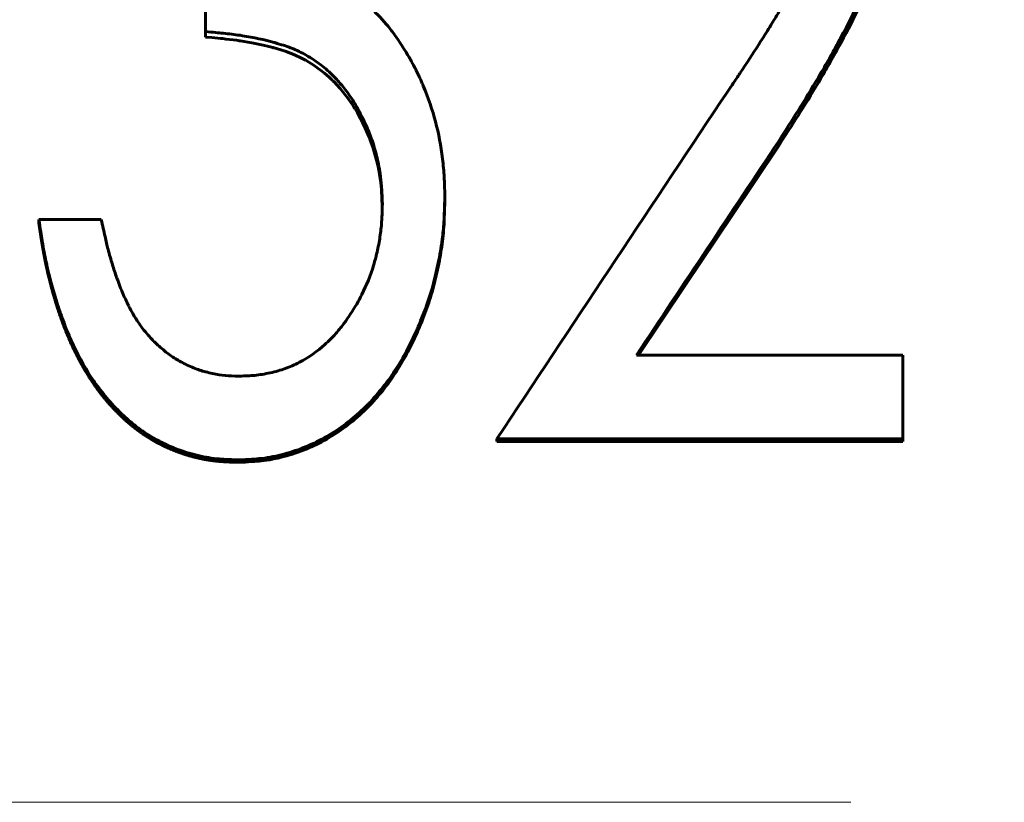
# Model space of a CAD drawing. Header units: millimetres. Extents: x 0 to 420, y 0 to 297.
# Tile 11 of 20: x 115.33 to 120.79, y 173.56 to 177.89. Entities that reach past the tile are written whole.
import ezdxf

# ---------------------------------------------------------------- set-up
doc = ezdxf.new("R2010")
doc.units = ezdxf.units.MM
doc.linetypes.add('K5LT_AXLED', pattern=[12, 7.5, -1.5, 1.5, -1.5])
doc.linetypes.add('K5LT_BASIC', pattern=[0])
doc.layers.add('Системный слой (1)', color=251, linetype='Continuous', true_color=0x6c6c6c)

# ---------------------------------------------------------------- blocks, each defined once
blk = doc.blocks.new('U12')
at = {"layer": 'Системный слой (1)', "color": 150, "linetype": 'K5LT_BASIC', "lineweight": 60, "true_color": 0x0080ff}
for p, q in [((116.3966, 177.7945), (116.3617, 177.7973)), ((116.4313, 177.7915), (116.3966, 177.7945)), ((116.4456, 177.7902), (116.4313, 177.7915)), ((116.452, 177.7896), (116.4456, 177.7902)), ((116.455, 177.7893), (116.452, 177.7896)), ((116.4564, 177.7892), (116.455, 177.7893)), ((116.4571, 177.7891), (116.4564, 177.7892)), ((116.4575, 177.7891), (116.4571, 177.7891)), ((116.4577, 177.789), (116.4575, 177.7891)), ((116.4578, 177.789), (116.4577, 177.789)), ((116.4757, 177.7871), (116.4578, 177.789)), ((116.5151, 177.7824), (116.4757, 177.7871)), ((116.5344, 177.7799), (116.5151, 177.7824)), ((116.544, 177.7785), (116.5344, 177.7799)), ((116.5488, 177.7778), (116.544, 177.7785)), ((116.5512, 177.7775), (116.5488, 177.7778)), ((116.5524, 177.7773), (116.5512, 177.7775)), ((116.553, 177.7772), (116.5524, 177.7773)), ((116.5533, 177.7771), (116.553, 177.7772)), ((116.5534, 177.7771), (116.5533, 177.7771)), ((116.6188, 177.7662), (116.5534, 177.7771)), ((116.6826, 177.753), (116.6188, 177.7662)), ((116.713, 177.7456), (116.6826, 177.753)), ((116.7277, 177.7418), (116.713, 177.7456)), ((116.735, 177.7398), (116.7277, 177.7418)), ((116.7386, 177.7388), (116.735, 177.7398)), ((116.7404, 177.7383), (116.7386, 177.7388)), ((116.7413, 177.738), (116.7404, 177.7383)), ((116.7418, 177.7379), (116.7413, 177.738)), ((116.742, 177.7378), (116.7418, 177.7379)), ((116.7421, 177.7378), (116.742, 177.7378)), ((116.7791, 177.7269), (116.7421, 177.7378)), ((116.8087, 177.7174), (116.7791, 177.7269)), ((116.8219, 177.7128), (116.8087, 177.7174)), ((116.8281, 177.7105), (116.8219, 177.7128)), ((116.831, 177.7094), (116.8281, 177.7105)), ((116.8325, 177.7088), (116.831, 177.7094)), ((116.8332, 177.7086), (116.8325, 177.7088)), ((116.8336, 177.7084), (116.8332, 177.7086)), ((116.8338, 177.7083), (116.8336, 177.7084)), ((116.8339, 177.7083), (116.8338, 177.7083)), ((116.8591, 177.698), (116.8339, 177.7083)), ((116.8903, 177.6835), (116.8591, 177.698)), ((116.9057, 177.6756), (116.8903, 177.6835)), ((116.9134, 177.6715), (116.9057, 177.6756)), ((116.9172, 177.6694), (116.9134, 177.6715)), ((116.9191, 177.6683), (116.9172, 177.6694)), ((116.9201, 177.6678), (116.9191, 177.6683)), ((116.9206, 177.6675), (116.9201, 177.6678)), ((116.9208, 177.6674), (116.9206, 177.6675)), ((116.9209, 177.6673), (116.9208, 177.6674)), ((116.9647, 177.6404), (116.9209, 177.6673)), ((117.021, 177.5986), (116.9647, 177.6404)), ((117.0477, 177.5755), (117.021, 177.5986)), ((117.0607, 177.5633), (117.0477, 177.5755)), ((117.0672, 177.5571), (117.0607, 177.5633)), ((117.0704, 177.554), (117.0672, 177.5571)), ((117.0719, 177.5524), (117.0704, 177.554)), ((117.0727, 177.5516), (117.0719, 177.5524)), ((117.0731, 177.5512), (117.0727, 177.5516)), ((117.0733, 177.551), (117.0731, 177.5512)), ((117.0734, 177.5509), (117.0733, 177.551)), ((117.1083, 177.5134), (117.0734, 177.5509)), ((117.1517, 177.4588), (117.1083, 177.5134)), ((117.1718, 177.4297), (117.1517, 177.4588)), ((117.1816, 177.4147), (117.1718, 177.4297)), ((117.1863, 177.407), (117.1816, 177.4147)), ((117.1887, 177.4032), (117.1863, 177.407)), ((117.1899, 177.4013), (117.1887, 177.4032)), ((117.1904, 177.4003), (117.1899, 177.4013)), ((117.1907, 177.3998), (117.1904, 177.4003)), ((117.1909, 177.3996), (117.1907, 177.3998)), ((117.191, 177.3994), (117.1909, 177.3996)), ((117.2039, 177.3774), (117.191, 177.3994)), ((117.2205, 177.3471), (117.2039, 177.3774)), ((117.2287, 177.3312), (117.2205, 177.3471)), ((117.2327, 177.3231), (117.2287, 177.3312)), ((117.2347, 177.319), (117.2327, 177.3231)), ((117.2358, 177.317), (117.2347, 177.319)), ((117.2363, 177.316), (117.2358, 177.317)), ((117.2365, 177.3155), (117.2363, 177.316)), ((117.2366, 177.3152), (117.2365, 177.3155)), ((117.2367, 177.315), (117.2366, 177.3152)), ((117.2473, 177.2928), (117.2367, 177.315)), ((117.2621, 177.2596), (117.2473, 177.2928)), ((117.2688, 177.2432), (117.2621, 177.2596)), ((117.2721, 177.2351), (117.2688, 177.2432)), ((117.2736, 177.231), (117.2721, 177.2351)), ((117.2744, 177.229), (117.2736, 177.231)), ((117.2748, 177.228), (117.2744, 177.229)), ((117.275, 177.2275), (117.2748, 177.228)), ((117.2751, 177.2272), (117.275, 177.2275)), ((117.2751, 177.2271), (117.2751, 177.2272)), ((117.2892, 177.1877), (117.2751, 177.2271)), ((117.3098, 177.1166), (117.2892, 177.1877)), ((117.3184, 177.0798), (117.3098, 177.1166)), ((117.3222, 177.061), (117.3184, 177.0798)), ((117.324, 177.0516), (117.3222, 177.061)), ((117.3249, 177.0468), (117.324, 177.0516)), ((117.3253, 177.0444), (117.3249, 177.0468)), ((117.3256, 177.0433), (117.3253, 177.0444)), ((117.3257, 177.0427), (117.3256, 177.0433)), ((117.3257, 177.0424), (117.3257, 177.0427)), ((117.3257, 177.0422), (117.3257, 177.0424)), ((117.3264, 177.0382), (117.3257, 177.0422)), ((117.3332, 176.9928), (117.3264, 177.0382)), ((117.3358, 176.9699), (117.3332, 176.9928)), ((117.3369, 176.9584), (117.3358, 176.9699)), ((117.3374, 176.9527), (117.3369, 176.9584)), ((117.3376, 176.9498), (117.3374, 176.9527)), ((117.3377, 176.9484), (117.3376, 176.9498)), ((117.3378, 176.9476), (117.3377, 176.9484)), ((117.3378, 176.9473), (117.3378, 176.9476)), ((117.3378, 176.9471), (117.3378, 176.9473)), ((117.3378, 176.9469), (117.3378, 176.9471)), ((117.3421, 176.8611), (117.3378, 176.9469))]:
    blk.add_line(p, q, dxfattribs=at)
blk = doc.blocks.new('U15')
at = {"layer": 'Системный слой (1)', "color": 150, "linetype": 'K5LT_BASIC', "lineweight": 60, "true_color": 0x0080ff}
for p, q in [((119.5393, 177.1955), (119.2803, 176.8091)), ((119.2803, 176.8091), (119.0213, 176.4222)), ((119.0213, 176.4222), (118.7623, 176.0351))]:
    blk.add_line(p, q, dxfattribs=at)

msp = doc.modelspace()

# ---------------------------------------------------------------- linework, layer by layer
at = {"layer": 'Системный слой (1)', "color": 150, "linetype": 'K5LT_BASIC', "lineweight": 60, "true_color": 0x0080ff}
for p, q in [((116.3617, 177.8278), (116.3617, 178.2888)), ((116.3617, 177.8278), (116.3617, 177.7973)), ((119.5393, 177.2216), (119.5393, 177.1955)), ((117.6886, 176.9136), (117.6886, 176.8896)), ((115.4386, 176.7879), (115.4386, 176.7649)), ((115.4386, 176.7879), (115.7848, 176.7879)), ((118.7505, 176.0351), (120.2271, 176.0351)), ((120.2271, 175.5712), (120.2271, 176.0351)), ((117.9771, 175.5712), (117.9771, 175.5568)), ((120.2271, 175.5712), (117.9771, 175.5712)), ((120.2271, 175.5712), (120.2271, 175.5568)), ((120.2271, 175.5568), (117.9771, 175.5568)), ((116.5429, 175.4552), (116.5429, 175.4416))]:
    msp.add_line(p, q, dxfattribs=at)
at = {"layer": 'Системный слой (1)', "color": 30, "linetype": 'K5LT_AXLED', "lineweight": 18, "true_color": 0xff8000}
msp.add_line((40.4386, 173.5579), (199.4386, 173.5579), dxfattribs=at)
at = {"layer": 'Системный слой (1)', "color": 150, "linetype": 'K5LT_BASIC', "lineweight": 60, "true_color": 0x0080ff}
for points, degree, knots in [([(120.1694, 178.8441), (120.1688, 178.8196), (120.1682, 178.7982), (120.1674, 178.7707), (120.1669, 178.7549), (120.1664, 178.7418), (120.1661, 178.7355), (120.1661, 178.7352), (120.1652, 178.7141), (120.1635, 178.6854), (120.1614, 178.6585), (120.1599, 178.6409), (120.1591, 178.6327), (120.1529, 178.5715), (120.145, 178.5176), (120.1312, 178.4436), (120.1273, 178.4244), (120.1088, 178.3375), (120.0906, 178.2709), (120.0673, 178.202), (120.0657, 178.1973), (120.0425, 178.1308), (120.0153, 178.0637), (119.9819, 177.9909), (119.9813, 177.9895), (119.9561, 177.9347), (119.9238, 177.8704), (119.879, 177.7864), (119.874, 177.777), (119.8674, 177.7649), (119.8663, 177.7627), (119.8555, 177.7428), (119.8296, 177.6959), (119.7976, 177.6402), (119.7757, 177.6028), (119.7741, 177.6001), (119.7359, 177.5348), (119.6983, 177.4727), (119.6594, 177.4106), (119.6586, 177.4092), (119.6332, 177.3688), (119.5936, 177.3065), (119.5393, 177.2216)], 3, [0, 0, 0, 0, 0.03125, 0.03125, 0.046875, 0.060547, 0.060547, 0.0625, 0.0625, 0.09375, 0.109375, 0.109375, 0.125, 0.125, 0.21875, 0.21875, 0.25, 0.25, 0.367188, 0.367188, 0.375, 0.375, 0.498047, 0.498047, 0.5, 0.5, 0.625, 0.625, 0.640625, 0.640625, 0.644531, 0.644531, 0.6875, 0.746094, 0.746094, 0.75, 0.75, 0.873047, 0.873047, 0.875, 0.875, 1, 1, 1, 1]), ([(119.2184, 177.4401), (119.242, 177.475), (119.2628, 177.5057), (119.2896, 177.5454), (119.3055, 177.569), (119.3186, 177.5887), (119.3247, 177.5978), (119.3249, 177.5981), (119.3601, 177.6511), (119.3944, 177.7037), (119.429, 177.7577), (119.4293, 177.7583), (119.4529, 177.795), (119.4727, 177.8264), (119.4981, 177.867), (119.5058, 177.8794), (119.5197, 177.9022), (119.5261, 177.9128), (119.5368, 177.9307), (119.5493, 177.9521), (119.5665, 177.9819), (119.5768, 178), (119.5779, 178.0018), (119.5919, 178.0264), (119.6021, 178.0443), (119.6139, 178.0651), (119.6202, 178.0762), (119.6244, 178.0838), (119.6262, 178.087), (119.6262, 178.0869), (119.6395, 178.1112), (119.6524, 178.1358), (119.667, 178.1653), (119.6687, 178.1687), (119.6844, 178.2008), (119.6963, 178.2265), (119.7078, 178.2531), (119.7091, 178.256), (119.7349, 178.3168), (119.7558, 178.377), (119.7886, 178.495), (119.8002, 178.5496), (119.8092, 178.6115), (119.8103, 178.6195), (119.8148, 178.6556), (119.8175, 178.6862), (119.8195, 178.7198), (119.8195, 178.7213), (119.8207, 178.7431), (119.822, 178.7748), (119.8232, 178.8172)], 3, [0, 0, 0, 0, 0.0625, 0.0625, 0.09375, 0.123047, 0.123047, 0.125, 0.125, 0.248047, 0.248047, 0.25, 0.25, 0.3125, 0.3125, 0.34375, 0.34375, 0.375, 0.375, 0.40625, 0.433594, 0.433594, 0.4375, 0.4375, 0.46875, 0.46875, 0.484375, 0.498047, 0.498047, 0.5, 0.5, 0.554688, 0.554688, 0.5625, 0.5625, 0.617188, 0.617188, 0.625, 0.625, 0.75, 0.75, 0.859375, 0.859375, 0.875, 0.875, 0.935547, 0.935547, 0.9375, 0.9375, 1, 1, 1, 1]), ([(120.1694, 178.8064), (120.1682, 178.7578), (120.1671, 178.7213), (120.166, 178.697), (120.1643, 178.6575), (120.1617, 178.6211), (120.1582, 178.5878), (120.1511, 178.5184), (120.1395, 178.4463), (120.1234, 178.3715), (120.1079, 178.2988), (120.0882, 178.2284), (120.0643, 178.1603), (120.0422, 178.0972), (120.0144, 178.0294), (119.9809, 177.957), (119.9561, 177.9035), (119.9238, 177.8397), (119.884, 177.7655), (119.8642, 177.7286), (119.8445, 177.6929), (119.8248, 177.6585), (119.8092, 177.6312), (119.7919, 177.6014), (119.7729, 177.5692), (119.7354, 177.5055), (119.6971, 177.4428), (119.6582, 177.3811), (119.6332, 177.3416), (119.5936, 177.2797), (119.5393, 177.1955)], 3, [0, 0, 0, 0, 0.0625, 0.0625, 0.0625, 0.125, 0.125, 0.125, 0.25, 0.25, 0.25, 0.375, 0.375, 0.375, 0.5, 0.5, 0.5, 0.625, 0.625, 0.625, 0.696429, 0.696429, 0.696429, 0.75, 0.75, 0.75, 0.875, 0.875, 0.875, 1, 1, 1, 1]), ([(117.0846, 178.098), (117.0978, 178.0901), (117.1201, 178.0766), (117.1361, 178.0667), (117.1428, 178.0625), (117.143, 178.0624), (117.1544, 178.0551), (117.1646, 178.0485), (117.1837, 178.0355), (117.1922, 178.0295), (117.2181, 178.0104), (117.2441, 177.9896), (117.2703, 177.9661), (117.2877, 177.9498), (117.2967, 177.9411), (117.3383, 177.8997), (117.3678, 177.8661), (117.3947, 177.8309), (117.3958, 177.8295), (117.4149, 177.8042), (117.4408, 177.7661), (117.4741, 177.7143)], 3, [0, 0, 0, 0, 0.0625, 0.121094, 0.121094, 0.125, 0.125, 0.1875, 0.1875, 0.25, 0.25, 0.375, 0.4375, 0.4375, 0.5, 0.5, 0.742188, 0.742188, 0.75, 0.75, 1, 1, 1, 1]), ([(117.3424, 176.8747), (117.3417, 176.8962), (117.3403, 176.9326), (117.3387, 176.9589), (117.3379, 176.97), (117.3379, 176.9703), (117.336, 176.9955), (117.3333, 177.0195), (117.3285, 177.0513), (117.3272, 177.059), (117.3199, 177.1002), (117.3128, 177.1322), (117.2959, 177.1943), (117.286, 177.2247), (117.2643, 177.2822), (117.2516, 177.3114), (117.2237, 177.3688), (117.2104, 177.3939), (117.1949, 177.4205), (117.1931, 177.4235), (117.1739, 177.4556), (117.1418, 177.5028), (117.1059, 177.5452), (117.0844, 177.5683), (117.0793, 177.5737), (117.0504, 177.6029), (117.014, 177.6351), (116.975, 177.663), (116.9484, 177.6806), (116.9352, 177.6888), (116.8944, 177.7119), (116.8672, 177.725), (116.8376, 177.7367), (116.8354, 177.7376), (116.8109, 177.7471), (116.7815, 177.7566), (116.7445, 177.7672), (116.7431, 177.7676), (116.689, 177.7829), (116.6304, 177.7955), (116.5621, 177.8062), (116.5574, 177.8069), (116.5232, 177.812), (116.4924, 177.8159), (116.4598, 177.8193), (116.4584, 177.8194), (116.4365, 177.8216), (116.4045, 177.8244), (116.3617, 177.8278)], 3, [0, 0, 0, 0, 0.03125, 0.060547, 0.060547, 0.0625, 0.0625, 0.109375, 0.109375, 0.125, 0.125, 0.1875, 0.1875, 0.25, 0.25, 0.3125, 0.3125, 0.367188, 0.367188, 0.375, 0.375, 0.4375, 0.484375, 0.484375, 0.5, 0.5, 0.5625, 0.59375, 0.59375, 0.625, 0.625, 0.683594, 0.683594, 0.6875, 0.6875, 0.748047, 0.748047, 0.75, 0.75, 0.867188, 0.867188, 0.875, 0.875, 0.935547, 0.935547, 0.9375, 0.9375, 1, 1, 1, 1]), ([(117.4741, 177.7143), (117.4858, 177.6941), (117.5048, 177.661), (117.5181, 177.6364), (117.5239, 177.6254), (117.5243, 177.6245), (117.5322, 177.6091), (117.5448, 177.5832), (117.5577, 177.554), (117.5652, 177.5365), (117.5672, 177.5317), (117.5971, 177.4603), (117.6198, 177.3942), (117.6543, 177.2644), (117.6673, 177.1954), (117.6802, 177.0882), (117.6832, 177.0544), (117.6851, 177.0207), (117.6852, 177.0193), (117.6865, 176.9953), (117.6876, 176.9603), (117.6886, 176.9136)], 3, [0, 0, 0, 0, 0.0625, 0.117188, 0.117188, 0.125, 0.125, 0.1875, 0.234375, 0.234375, 0.25, 0.25, 0.5, 0.5, 0.75, 0.75, 0.871094, 0.871094, 0.875, 0.875, 1, 1, 1, 1]), ([(117.6886, 176.9136), (117.6879, 176.885), (117.6872, 176.8599), (117.6861, 176.8277), (117.6853, 176.8093), (117.6846, 176.794), (117.6842, 176.7867), (117.6842, 176.7862), (117.6822, 176.7518), (117.6794, 176.7195), (117.6743, 176.6774), (117.6729, 176.6666), (117.6686, 176.6368), (117.6653, 176.6162), (117.6576, 176.574), (117.6533, 176.5518), (117.6392, 176.4859), (117.6288, 176.444), (117.6008, 176.3458), (117.5798, 176.2858), (117.5462, 176.2043), (117.5375, 176.1841), (117.5092, 176.1213), (117.472, 176.0468), (117.4318, 175.9797), (117.4095, 175.9459), (117.407, 175.9421), (117.3792, 175.9008), (117.3335, 175.8399), (117.2835, 175.7849), (117.254, 175.7549), (117.2469, 175.7479), (117.1752, 175.6792), (117.1072, 175.6276), (116.961, 175.5429), (116.8818, 175.5101), (116.7562, 175.4761), (116.7154, 175.4683), (116.6737, 175.4635), (116.6719, 175.4633), (116.6428, 175.4601), (116.6001, 175.4574), (116.5429, 175.4552)], 3, [0, 0, 0, 0, 0.03125, 0.03125, 0.046875, 0.0605469, 0.0605469, 0.0625, 0.0625, 0.109375, 0.109375, 0.125, 0.125, 0.15625, 0.15625, 0.1875, 0.1875, 0.25, 0.25, 0.34375, 0.34375, 0.375, 0.375, 0.4375, 0.4921875, 0.4921875, 0.5, 0.5, 0.5625, 0.609375, 0.609375, 0.625, 0.625, 0.75, 0.75, 0.875, 0.875, 0.9355469, 0.9355469, 0.9375, 0.9375, 0.9999999, 0.9999999, 0.9999999, 0.9999999]), ([(117.6886, 176.8896), (117.6872, 176.8328), (117.6857, 176.7902), (117.6841, 176.7618), (117.6816, 176.718), (117.6774, 176.6756), (117.6714, 176.6345), (117.6658, 176.595), (117.6581, 176.553), (117.6486, 176.5086), (117.6392, 176.465), (117.6289, 176.4236), (117.6176, 176.3844), (117.5952, 176.3064), (117.5653, 176.2265), (117.5281, 176.1445), (117.4903, 176.0614), (117.4489, 175.9867), (117.4039, 175.9205), (117.3545, 175.8476), (117.2995, 175.7823), (117.2389, 175.7246), (117.1752, 175.664), (117.107, 175.6127), (117.0341, 175.5708), (116.961, 175.5287), (116.8821, 175.4962), (116.7972, 175.4734), (116.755, 175.4621), (116.7129, 175.4541), (116.6711, 175.4496), (116.6429, 175.4465), (116.6002, 175.4438), (116.5429, 175.4416)], 3, [0, 0, 0, 0, 0.0625, 0.0625, 0.0625, 0.125, 0.125, 0.125, 0.1875, 0.1875, 0.1875, 0.25, 0.25, 0.25, 0.375, 0.375, 0.375, 0.5, 0.5, 0.5, 0.625, 0.625, 0.625, 0.75, 0.75, 0.75, 0.875, 0.875, 0.875, 0.9375, 0.9375, 0.9375, 1, 1, 1, 1]), ([(116.5492, 175.9191), (116.5851, 175.9201), (116.6127, 175.9215), (116.633, 175.9233), (116.6338, 175.9234), (116.6621, 175.9262), (116.6903, 175.9308), (116.7359, 175.9409), (116.7504, 175.9445), (116.7781, 175.9524), (116.7908, 175.9564), (116.8168, 175.9657), (116.8299, 175.971), (116.8563, 175.9825), (116.87, 175.9892), (116.9344, 176.0225), (116.9818, 176.0562), (117.0447, 176.1131), (117.0798, 176.1487), (117.1124, 176.1883), (117.1303, 176.212), (117.135, 176.2184), (117.1637, 176.2584), (117.1867, 176.2947), (117.2153, 176.3459), (117.2224, 176.3592), (117.2554, 176.424), (117.2769, 176.4773), (117.302, 176.5604), (117.3093, 176.5884), (117.3217, 176.6448), (117.3268, 176.6736), (117.3346, 176.7294), (117.3374, 176.7572), (117.3392, 176.7863), (117.3393, 176.7875), (117.3405, 176.8073), (117.3415, 176.8362), (117.3424, 176.8747)], 3, [0, 0, 0, 0, 0.0585938, 0.0585938, 0.0625, 0.0625, 0.125, 0.125, 0.15625, 0.15625, 0.1875, 0.1875, 0.21875, 0.21875, 0.25, 0.25, 0.375, 0.375, 0.4375, 0.484375, 0.484375, 0.5, 0.5, 0.59375, 0.59375, 0.625, 0.625, 0.75, 0.75, 0.8125, 0.8125, 0.875, 0.875, 0.9355469, 0.9355469, 0.9375, 0.9375, 0.9999977, 0.9999977, 0.9999977, 0.9999977]), ([(116.5429, 175.4552), (116.492, 175.4567), (116.4533, 175.4589), (116.4259, 175.4616), (116.4255, 175.4617), (116.4043, 175.4639), (116.3845, 175.4666), (116.3455, 175.4735), (116.3267, 175.4775), (116.2687, 175.4921), (116.2028, 175.5134), (116.1397, 175.542), (116.1043, 175.5601), (116.0952, 175.565), (116.0531, 175.5883), (115.9918, 175.6279), (115.9338, 175.6762), (115.9037, 175.7041), (115.8998, 175.7078), (115.8681, 175.7381), (115.8161, 175.7934), (115.7687, 175.8551), (115.7454, 175.8886), (115.7438, 175.8909), (115.7018, 175.9519), (115.6646, 176.0173), (115.614, 176.1248), (115.584, 176.1949), (115.557, 176.2705), (115.5433, 176.3122), (115.5415, 176.3179), (115.5187, 176.3893), (115.5004, 176.4565), (115.4829, 176.5337), (115.4807, 176.5437), (115.4711, 176.5891), (115.4639, 176.6268), (115.4571, 176.6676), (115.4568, 176.6694), (115.4524, 176.6963), (115.4463, 176.7355), (115.4386, 176.7879)], 3, [0, 0, 0, 0, 0.060547, 0.060547, 0.0625, 0.0625, 0.09375, 0.09375, 0.125, 0.125, 0.1875, 0.234375, 0.234375, 0.25, 0.25, 0.3125, 0.367188, 0.367188, 0.375, 0.375, 0.4375, 0.496094, 0.496094, 0.5, 0.5, 0.625, 0.625, 0.6875, 0.742188, 0.742188, 0.75, 0.75, 0.859375, 0.859375, 0.875, 0.875, 0.935547, 0.935547, 0.9375, 0.9375, 1, 1, 1, 1]), ([(116.5429, 175.4416), (116.5035, 175.4428), (116.4706, 175.4443), (116.4442, 175.4461), (116.4243, 175.4482), (116.3943, 175.4513), (116.3648, 175.4557), (116.3358, 175.4615), (116.3073, 175.4686), (116.2495, 175.4831), (116.1934, 175.5024), (116.1392, 175.5264), (116.0868, 175.5553), (116.0363, 175.5831), (115.9877, 175.6157), (115.941, 175.6533), (115.8962, 175.6958), (115.8541, 175.7358), (115.8144, 175.7792), (115.7772, 175.8259), (115.7425, 175.8761), (115.6815, 175.9641), (115.6274, 176.0646), (115.5802, 176.1776), (115.5399, 176.3029), (115.5217, 176.3596), (115.5054, 176.4167), (115.4911, 176.474), (115.4787, 176.5317), (115.4728, 176.5593), (115.4672, 176.5879), (115.4618, 176.6175), (115.4567, 176.6479), (115.4535, 176.6674), (115.4494, 176.6933), (115.4444, 176.7258), (115.4386, 176.7649)], 4, [0, 0, 0, 0, 0, 0.0625, 0.0625, 0.0625, 0.0625, 0.125, 0.125, 0.125, 0.125, 0.25, 0.25, 0.25, 0.25, 0.375, 0.375, 0.375, 0.375, 0.5, 0.5, 0.5, 0.5, 0.75, 0.75, 0.75, 0.75, 0.875, 0.875, 0.875, 0.875, 0.9375, 0.9375, 0.9375, 0.9375, 1, 1, 1, 1, 1]), ([(115.7848, 176.7879), (115.7922, 176.7525), (115.799, 176.721), (115.8084, 176.6797), (115.8141, 176.655), (115.8193, 176.6341), (115.8218, 176.6242), (115.8219, 176.6239), (115.8298, 176.5933), (115.8451, 176.5384), (115.8615, 176.4886), (115.8703, 176.4642), (115.8707, 176.4631), (115.8823, 176.4312), (115.9036, 176.377), (115.9252, 176.3305), (115.9364, 176.3084), (115.9369, 176.3075), (115.9453, 176.2913), (115.9578, 176.2679), (115.9696, 176.2478), (115.9761, 176.2372), (115.978, 176.2342), (115.9901, 176.2149), (116.0067, 176.1921), (116.029, 176.1637)], 3, [0, 0, 0, 0, 0.125, 0.125, 0.1875, 0.2460938, 0.2460938, 0.25, 0.25, 0.375, 0.4921875, 0.4921875, 0.5, 0.5, 0.625, 0.7421875, 0.7421875, 0.75, 0.75, 0.8125, 0.859375, 0.859375, 0.875, 0.875, 0.9999957, 0.9999957, 0.9999957, 0.9999957]), ([(116.029, 176.1637), (116.0399, 176.1512), (116.058, 176.1309), (116.0716, 176.1164), (116.0778, 176.1102), (116.0783, 176.1097), (116.0871, 176.1008), (116.0957, 176.0928), (116.1143, 176.0763), (116.124, 176.0682), (116.157, 176.0416), (116.1768, 176.0273), (116.2045, 176.0099), (116.2146, 176.0041), (116.2364, 175.9924), (116.2485, 175.9864), (116.2856, 175.9692), (116.3082, 175.96), (116.3512, 175.9456), (116.3756, 175.9392), (116.4259, 175.9286), (116.4489, 175.925), (116.4721, 175.9227), (116.4739, 175.9226), (116.4913, 175.921), (116.516, 175.9199), (116.5492, 175.9191)], 3, [0, 0, 0, 0, 0.0625, 0.1171875, 0.1171875, 0.125, 0.125, 0.1875, 0.1875, 0.25, 0.25, 0.375, 0.375, 0.4375, 0.4375, 0.5, 0.5, 0.625, 0.625, 0.75, 0.75, 0.8671875, 0.8671875, 0.875, 0.875, 0.9999995, 0.9999995, 0.9999995, 0.9999995])]:
    msp.add_open_spline(points, degree=degree, knots=knots, dxfattribs=at)
for points in [[(117.9771, 175.5712), (118.3908, 176.1954), (118.8046, 176.8187), (119.2184, 177.4401)], [(119.5393, 177.2216), (119.2763, 176.8267), (119.0134, 176.4312), (118.7505, 176.0351)]]:
    msp.add_open_spline(points, degree=3, dxfattribs=at)

# ---------------------------------------------------------------- block references
at = {"layer": 'Системный слой (1)'}
for name in ['U12', 'U15']:
    msp.add_blockref(name, (0, 0), dxfattribs=at)

doc.saveas('drawing.dxf')
